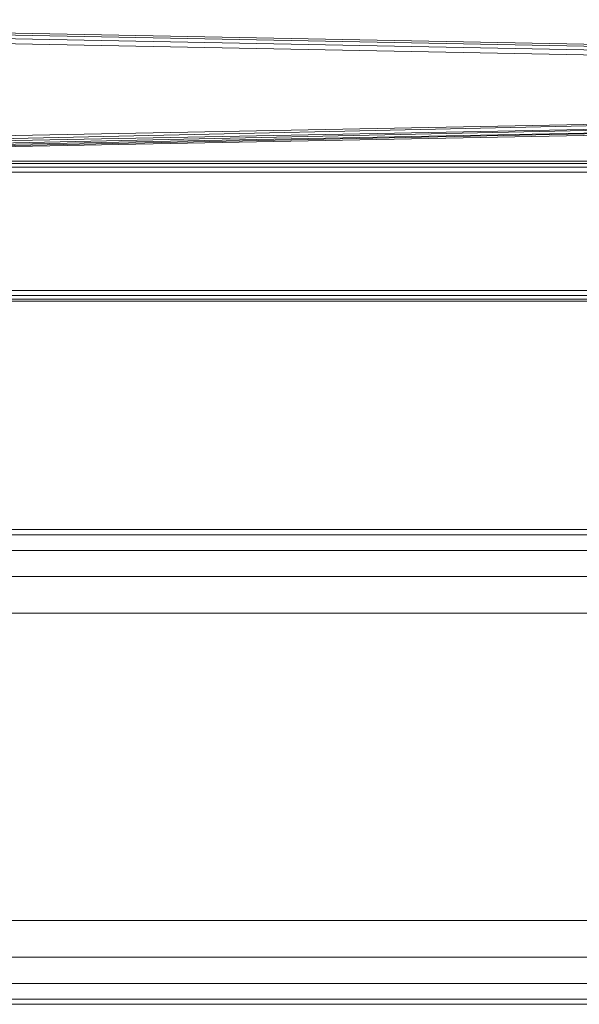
# Model space of a CAD drawing. Header units: millimetres. Extents: x 1 to 3476, y -521 to 159.
# Tile 2 of 130: x 77 to 106, y 108 to 159. Entities that reach past the tile are written whole.
import ezdxf

# ---------------------------------------------------------------- set-up
doc = ezdxf.new("R2010")
doc.units = ezdxf.units.MM
doc.layers.add('VG491211CA_dwg', color=8, linetype='Continuous', lineweight=9)

# ---------------------------------------------------------------- blocks, each defined once
blk = doc.blocks.new('VG491211CA_dwg-300031-Południe')
at = {"color": 18, "lineweight": 9}
for p, q in [((118.49, 157.4), (40.873, 158.9)), ((118.49, 157.288), (40.875, 158.788)), ((40.872, 158.338), (118.49, 156.838)), ((40.874, 158.6), (118.49, 157.1)), ((118.49, 153.734), (40.278, 152.223)), ((118.49, 153.7), (40.803, 151.971)), ((118.49, 153.472), (40.803, 151.971)), ((118.49, 153.447), (41.178, 151.79)), ((118.49, 153.284), (41.178, 151.79)), ((41.403, 151.682), (118.49, 153.269)), ((41.403, 151.682), (118.49, 153.172)), ((117.328, 151.592), (27.478, 151.592)), ((117.44, 151.48), (27.478, 151.48)), ((117.628, 151.292), (40.878, 151.292)), ((40.878, 151.03), (117.89, 151.03)), ((117.89, 144.926), (40.278, 144.926)), ((117.628, 144.664), (40.803, 144.664)), ((117.44, 144.476), (41.178, 144.476)), ((41.403, 144.364), (117.328, 144.364)), ((903.786, 132.579), (5.067, 132.579)), ((903.786, 132.309), (5.067, 132.309)), ((5.067, 131.499), (903.786, 131.499)), ((5.067, 130.149), (903.786, 130.149)), ((5.067, 128.259), (903.786, 128.259)), ((903.786, 112.381), (5.067, 112.381)), ((903.786, 110.491), (5.067, 110.491)), ((5.067, 109.141), (903.786, 109.141)), ((5.067, 108.331), (903.786, 108.331)), ((5.067, 108.061), (903.786, 108.061))]:
    blk.add_line(p, q, dxfattribs=at)

msp = doc.modelspace()

# ---------------------------------------------------------------- block references
at = {"layer": 'VG491211CA_dwg', "color": 18}
msp.add_blockref('VG491211CA_dwg-300031-Południe', (0, 0), dxfattribs=at)

doc.saveas('drawing.dxf')
